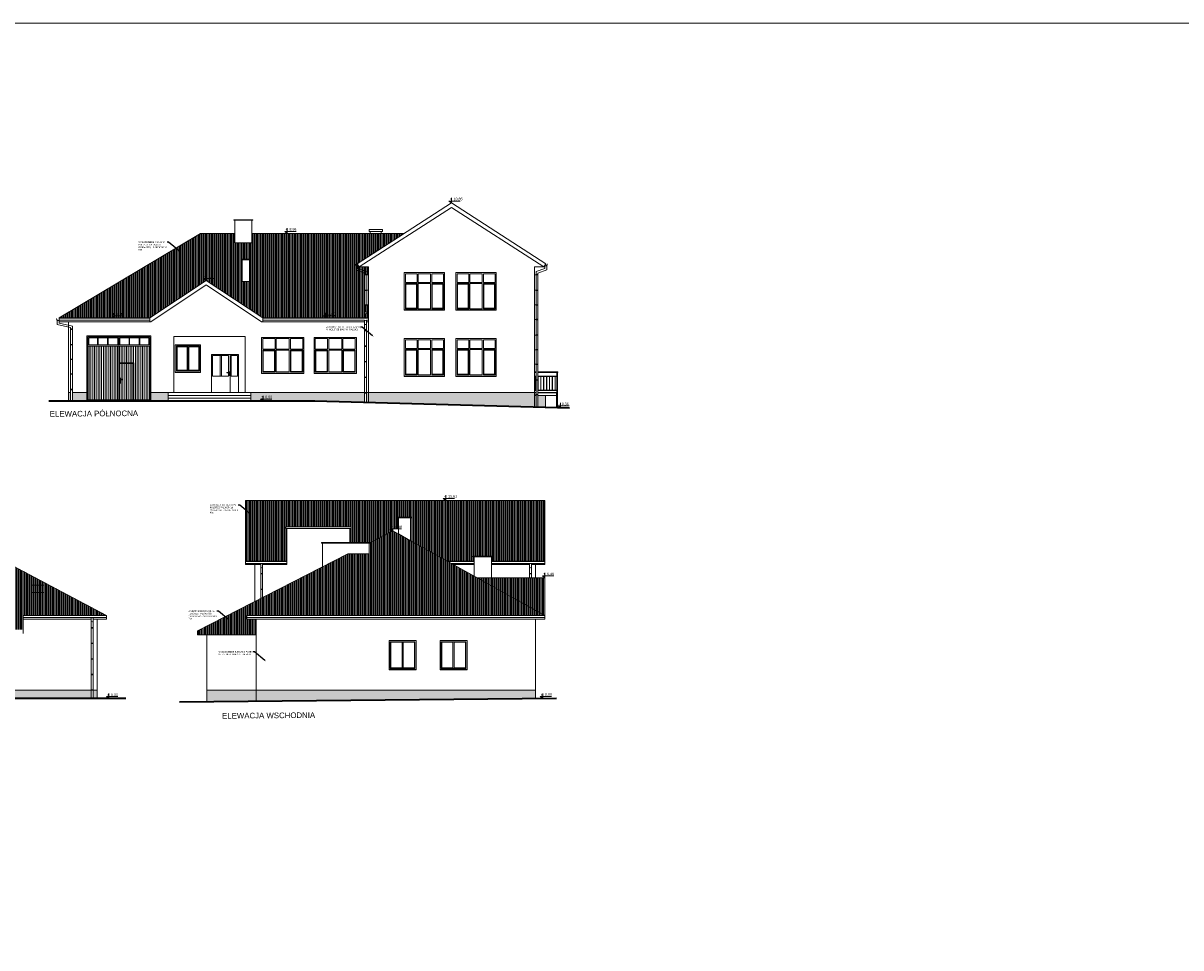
# Model space of a CAD drawing. Header units: millimetres. Extents: x 6506 to 43004, y 4581 to 25261.
# Tile 23 of 30: x 16755 to 22954, y 20308 to 25261. Entities that reach past the tile are written whole.
import ezdxf
from ezdxf import colors
from ezdxf.entities.mleader import LeaderData, LeaderLine
from ezdxf.enums import TextEntityAlignment as Align
from ezdxf.math import Vec2, Vec3

# ---------------------------------------------------------------- set-up
doc = ezdxf.new("R2010")
doc.units = ezdxf.units.MM
doc.layers.get('0').update_dxf_attribs({"color": 251, "lineweight": 5})
doc.layers.add('000_HATCH', color=251, linetype='Continuous', lineweight=5, transparency=0.5)
for name, color, linetype, lineweight in [('A_KONST_ISTNIEJĄCE', 251, 'Continuous', 5), ('A_OPISY', 251, 'Continuous', 5), ('A_RYNNY', 251, 'Continuous', 5), ('A_WIDOK', 251, 'Continuous', 5)]:
    doc.layers.add(name, color=color, linetype=linetype, lineweight=lineweight)
doc.styles.add('APLUS', font='arial.ttf', dxfattribs={"width": 0.6})
doc.styles.get("Standard").update_dxf_attribs({"font": 'arial.ttf'})
pattern_1 = [(90, (-3039.768, -2375.465), (-6.35, 0), [])]
pattern_2 = [(90, (-7039.768, -2375.465), (-6.35, 0), [])]

# ---------------------------------------------------------------- blocks, each defined once
blk = doc.blocks.new('*U26')
at = {"layer": 'A_WIDOK', "ltscale": 2}
for p, q in [((8.9, 0), (8.9, -73)), ((9.9, 0), (9.9, -73))]:
    blk.add_line(p, q, dxfattribs=at)
blk = doc.blocks.new('*U27')
at = {"layer": 'A_WIDOK', "color": 0, "linetype": 'ByBlock', "lineweight": -2, "transparency": 16777216}
for p in [(13160.8, 20401.2), (13176.1, 20401.2), (13191.4, 20401.2), (13206.6, 20401.2), (13221.9, 20401.2), (13237.2, 20401.2), (13252.5, 20401.2), (13267.8, 20401.2)]:
    blk.add_blockref('*U26', p, dxfattribs=at)
blk = doc.blocks.new('*U5')
blk.add_hatch(color=256).paths.add_polyline_path([(0, 0.153), (-0.198, 0.153), (0, 0)])
blk.add_line((0, 0.153), (0, 0.4))
blk.add_lwpolyline([(0, 0.153), (0, 0), (-0.198, 0.153), (0.685, 0.153)])
at = {"style": 'APLUS', "width": 0.8}
blk.add_attdef('%%P_0.00', text='', height=0.2, dxfattribs=at).set_placement((-0.146, 0.153), align=Align.BOTTOM_LEFT)

msp = doc.modelspace()

# ---------------------------------------------------------------- hatches: boundary and pattern name
at = {"layer": '000_HATCH', "ltscale": 2}
h = msp.add_hatch(dxfattribs=at)
h.set_pattern_fill('ANSI31', color=256, scale=2, angle=45)
h.set_pattern_definition(pattern_1)
h.paths.add_polyline_path([(18584.4, 23914.4), (18594.4, 23914.4), (18594.4, 23913.3), (18603.4, 23913.3), (18603.4, 23955), (18553.4, 23955), (18542.6, 23971.8), (18795.5, 24135), (17979.4, 24135), (17979.4, 24084.2), (17888.4, 24084.2), (17888.4, 24135), (17705.4, 24135), (16947.4, 23682), (16997.4, 23682), (17243.4, 23682), (17229.8, 23692.5), (17243.4, 23692.5), (17243.4, 23682), (17433.4, 23682), (17735.4, 23883), (17721.8, 23893.5), (17735.4, 23893.5), (17735.4, 23883), (18037.5, 23682), (18375.3, 23682), (18361.7, 23692.5), (18375.3, 23692.5), (18375.3, 23682), (18603.4, 23682), (18603.4, 23751.8), (18594.4, 23751.8), (18594.4, 23750.6), (18584.4, 23750.6), (18584.4, 23709.3, -1), (18594.4, 23709.3, -1), (18584.4, 23709.3)])
h.paths.add_polyline_path([(17966.4, 23878), (17928.4, 23878), (17928.4, 23993), (17923.4, 23993), (17923.4, 23996), (17971.4, 23996), (17971.4, 23993), (17966.4, 23993)], flags=16)
h.paths.add_polyline_path([(18534, 23970), (18534, 23970.2), (18534.1, 23970.5), (18534.3, 23970.6), (18534.5, 23970.8), (18535, 23970.9), (18535.1, 23970.7), (18535.1, 23970.6), (18535.3, 23970.4), (18535.3, 23970.2), (18535.1, 23970.1), (18535.5, 23967.1), (18536.2, 23965.1), (18537.4, 23963.4), (18539, 23962.1), (18540.8, 23961.3), (18542.7, 23961.1), (18544.6, 23961.3), (18546.4, 23962.1), (18548, 23963.4), (18548, 23963.4), (18545.6, 23961.4), (18541.7, 23960.9), (18538, 23962.5), (18535.6, 23966), (18535.3, 23968.2), (18534.1, 23969.7)], flags=16)
h.paths.add_polyline_path([(17721.3, 23890.8), (17776.9, 23890.8), (17776.9, 23915.5), (17721.3, 23915.5)], flags=24)
h.paths.add_polyline_path([(17229.3, 23689.7), (17284.9, 23689.7), (17284.9, 23714.5), (17229.3, 23714.5)], flags=24)
h.paths.add_polyline_path([(18361.2, 23689.7), (18416.8, 23689.7), (18416.8, 23714.5), (18361.2, 23714.5)], flags=24)
h = msp.add_hatch(dxfattribs=at)
h.set_pattern_fill('ANSI31', color=256, scale=3, angle=45)
h.set_pattern_definition([(90, (849.077, 591.325), (-9.525, 0), [])])
h.paths.add_polyline_path([(17101.4, 23531.2), (17267.4, 23531.2), (17267.4, 23243), (17101.4, 23243)])
h.paths.add_polyline_path([(17267.4, 23531.2), (17433.4, 23531.2), (17433.4, 23243), (17347.4, 23243), (17347.4, 23442), (17267.4, 23442)])
h.paths.add_polyline_path([(17267.4, 23438), (17343.4, 23438), (17343.4, 23243), (17267.4, 23243)], flags=17)
h.paths.add_polyline_path([(17289.1, 23354.3), (17275.8, 23354.3), (17275.8, 23359.6), (17272.3, 23359.6), (17272.3, 23333), (17275.8, 23333), (17275.8, 23351.3), (17289.1, 23351.3)], flags=16)
h = msp.add_hatch(dxfattribs=at)
h.set_pattern_fill('AR-SAND', color=256, scale=0.2)
h.set_pattern_definition([(37.5, (-3039.768, -2075.465), (-0.3200063, 9.7882647), [0, -7.7216, 0, -8.636, 0, -8.255]), (7.5, (-3039.768, -2075.465), (8.9904657, 14.336502), [0, -4.1656, 0, -6.9596, 0, -2.667]), (327.5, (-3046.016, -2075.465), (15.8198474, 0.0287437), [0, -2.54, 0, -9.144, 0, -11.938]), (317.5, (-3046.016, -2075.465), (15.271129, 4.4585865), [0, -1.27, 0, -5.9944, 0, -6.858])])
h.paths.add_polyline_path([(19551.9, 23266), (19511.4, 23266), (19511.4, 23203.5), (19551.9, 23202.4)])
h.paths.add_polyline_path([(19501.4, 23266), (19492.4, 23266), (19492.4, 23237), (19492.4, 23204), (19501.4, 23203.8)])
h.paths.add_polyline_path([(19492.4, 23266), (19492.4, 23282), (18603.4, 23282), (18603.4, 23229), (19492.4, 23204), (19492.4, 23237)])
h.paths.add_polyline_path([(18603.4, 23282), (18592.5, 23282), (18592.5, 23279.9), (18592.5, 23229.3), (18603.4, 23229)])
h.paths.add_polyline_path([(18582.5, 23282), (17973.4, 23282), (17973.4, 23237), (18316.8, 23237), (18582.5, 23229.5)])
h.paths.add_polyline_path([(17531.4, 23282), (17439.4, 23282), (17439.4, 23237), (17531.4, 23237)])
h.paths.add_polyline_path([(17095.4, 23282), (17018.4, 23282), (17018.4, 23237), (17095.4, 23237)])
h.paths.add_polyline_path([(17008.4, 23282), (16997.4, 23282), (16997.4, 23237), (17008.4, 23237)])
h.paths.add_polyline_path([(18025.8, 23244.7), (18080.9, 23244.7), (18080.9, 23269.5), (18025.8, 23269.5)], flags=24)
h = msp.add_hatch(dxfattribs=at)
h.set_pattern_fill('ANSI31', color=256, scale=2, angle=45)
h.set_pattern_definition(pattern_1)
h.paths.add_polyline_path([(19549, 22704.7), (17946, 22704.7), (17946, 22378.7), (18166, 22378.7), (18166, 22554.7), (18161.9, 22554.7), (18161.9, 22562.7), (18510.9, 22562.7), (18510.9, 22554.7), (18504, 22554.7), (18504, 22479.6), (18612.8, 22479.6), (18734.5, 22541.9), (18720.9, 22552.4), (18764.5, 22552.4), (18764.5, 22611.9), (18759.5, 22611.9), (18759.5, 22614.9), (18834.5, 22614.9), (18834.5, 22611.9), (18829.5, 22611.9), (18829.5, 22489), (19027.9, 22378.7), (19170, 22378.7), (19170, 22402.9), (19165, 22402.9), (19165, 22405.9), (19267, 22405.9), (19267, 22402.9), (19262, 22402.9), (19262, 22378.7), (19549, 22378.7)])
h.paths.add_polyline_path([(18720.3, 22549.6), (18776, 22549.6), (18776, 22574.4), (18720.3, 22574.4)], flags=24)
h = msp.add_hatch(dxfattribs=at)
h.set_pattern_fill('ANSI31', color=256, scale=2, angle=45)
h.set_pattern_definition(pattern_1)
h.paths.add_polyline_path([(16802.8, 22251.4), (16802.8, 22210.8), (16867.3, 22210.8), (16867.3, 22251.4)], flags=0)
h.paths.add_polyline_path([(15477, 22461.8), (15477, 22541.7), (15353.1, 22541.7)])
edge = h.paths.add_edge_path()
edge.add_line((15535, 22541.7), (15535, 22424.4))
edge.add_line((15535, 22424.4), (15605.8, 22378.7))
edge.add_line((15605.8, 22378.7), (15600.6, 22370.7))
edge.add_line((15600.6, 22370.7), (15600.6, 22370.1))
edge.add_line((15600.6, 22370.1), (15601.9, 22369))
edge.add_line((15601.9, 22369), (15603.7, 22368.2))
edge.add_line((15603.7, 22368.2), (15605.6, 22367.9))
edge.add_line((15605.6, 22367.9), (15607.6, 22368.2))
edge.add_line((15607.6, 22368.2), (15609.4, 22369))
edge.add_line((15609.4, 22369), (15610.9, 22370.3))
edge.add_line((15610.9, 22370.3), (15612.1, 22372))
edge.add_line((15612.1, 22372), (15612.8, 22373.9))
edge.add_line((15612.8, 22373.9), (15613.3, 22377.5))
edge.add_line((15613.3, 22377.5), (15613.2, 22377.4))
edge.add_line((15613.2, 22377.4), (15613.1, 22377.2))
edge.add_line((15613.1, 22377.2), (15613, 22377))
edge.add_line((15613, 22377), (15613, 22377))
edge.add_line((15613, 22377), (15613.6, 22379.2))
edge.add_line((15613.6, 22379.2), (15614.1, 22377.4))
edge.add_line((15614.1, 22377.4), (15614.2, 22377.3))
edge.add_line((15614.2, 22377.3), (15614.3, 22377.1))
edge.add_line((15614.3, 22377.1), (15614.3, 22376.8))
edge.add_line((15614.3, 22376.8), (15613.1, 22373.2))
edge.add_line((15613.1, 22373.2), (15610.6, 22369.8))
edge.add_line((15610.6, 22369.8), (15610.6, 22346.3))
edge.add_line((15610.6, 22346.3), (15564, 22329.4))
edge.add_line((15564, 22329.4), (15564, 22116.2))
edge.add_arc((15559, 22116.2), 5, -180, 0, ccw=False)
edge.add_line((15554, 22116.2), (15554, 22158.6))
edge.add_line((15554, 22158.6), (15545, 22158.6))
edge.add_line((15545, 22158.6), (15545, 22088.9))
edge.add_line((15545, 22088.9), (15142, 22088.9))
edge.add_line((15142, 22088.9), (15142, 22012.6))
edge.add_line((15142, 22012.6), (16755, 22012.6))
edge.add_line((16755, 22012.6), (16755, 22088.9))
edge.add_line((16755, 22088.9), (17201, 22088.9))
edge.add_line((17201, 22088.9), (16670, 22370.6))
edge.add_line((16670, 22370.6), (16670, 22298.6))
edge.add_line((16670, 22298.6), (16632, 22298.6))
edge.add_line((16632, 22298.6), (16632, 22390.8))
edge.add_line((16632, 22390.8), (16347.5, 22541.7))
edge.add_line((16347.5, 22541.7), (15535, 22541.7))
h = msp.add_hatch(dxfattribs=at)
h.set_pattern_fill('ANSI31', color=256, scale=2, angle=45)
h.set_pattern_definition(pattern_2)
h.paths.add_polyline_path([(18607, 22476.6), (18607, 22418.4), (18493.3, 22418.4), (17689, 22006.5), (17689, 21984), (18003, 21984), (18003, 22068.9), (17953, 22068.9), (17953, 22088.9), (19549, 22088.9), (18734.5, 22541.9)])
h = msp.add_hatch(dxfattribs=at)
h.set_pattern_fill('ANSI31', color=256, scale=2, angle=45)
h.set_pattern_definition(pattern_2)
h.paths.add_polyline_path([(19549, 22289.9), (19187.5, 22289.9), (19549, 22088.9)])
h = msp.add_hatch(dxfattribs=at)
h.set_pattern_fill('AR-SAND', color=256, scale=0.2)
h.set_pattern_definition([(37.5, (-3039.768, -1975.465), (-0.3200063, 9.7882647), [0, -7.7216, 0, -8.636, 0, -8.255]), (7.5, (-3039.768, -1975.465), (8.9904657, 14.336502), [0, -4.1656, 0, -6.9596, 0, -2.667]), (327.5, (-3046.016, -1975.465), (15.8198474, 0.0287437), [0, -2.54, 0, -9.144, 0, -11.938]), (317.5, (-3046.016, -1975.465), (15.271129, 4.4585865), [0, -1.27, 0, -5.9944, 0, -6.858])])
h.paths.add_polyline_path([(17119.3, 21688.9), (16705, 21688.9), (16705, 21643.9), (17119.3, 21643.9)])
h.paths.add_polyline_path([(17151, 21688.9), (17129.3, 21688.9), (17129.3, 21687.8), (17129.3, 21643.9), (17151, 21643.9)])
h = msp.add_hatch(dxfattribs=at)
h.set_pattern_fill('AR-SAND', color=256, scale=0.2)
h.set_pattern_definition([(37.5, (-3039.768, -1875.465), (-0.3200063, 9.7882647), [0, -7.7216, 0, -8.636, 0, -8.255]), (7.5, (-3039.768, -1875.465), (8.9904657, 14.336502), [0, -4.1656, 0, -6.9596, 0, -2.667]), (327.5, (-3046.016, -1875.465), (15.8198474, 0.0287437), [0, -2.54, 0, -9.144, 0, -11.938]), (317.5, (-3046.016, -1875.465), (15.271129, 4.4585865), [0, -1.27, 0, -5.9944, 0, -6.858])])
h.paths.add_polyline_path([(19499, 21688.9), (18003, 21688.9), (18003, 21627.6), (19499, 21642.8)])
h.paths.add_polyline_path([(18003, 21688.9), (17739, 21688.9), (17739, 21625), (18003, 21627.6)])

# ---------------------------------------------------------------- linework, layer by layer
at = {"layer": 'A_KONST_ISTNIEJĄCE', "ltscale": 2}
msp.add_lwpolyline([(6506.4, 11214.7), (43004.2, 11214.7), (43004.2, 25260.9), (6506.4, 25260.9)], close=True, dxfattribs=at)
at = {"layer": 'A_RYNNY'}
for p, q in [((18594.4, 23913.3), (18603.4, 23913.3)), ((19501.4, 23913.3), (19492.4, 23913.3)), ((18594.4, 23830), (18603.4, 23830)), ((19501.4, 23830), (19492.4, 23830)), ((18594.4, 23751.8), (18603.4, 23751.8)), ((19501.4, 23751.7), (19492.4, 23751.7)), ((18582.5, 23670), (18582.5, 23229.5)), ((18592.5, 23670), (18592.5, 23229.3)), ((19501.4, 23673.4), (19492.4, 23673.4)), ((19501.4, 23590.1), (19492.4, 23590.1)), ((19501.4, 23511.9), (19492.4, 23511.9)), ((19501.4, 23433.6), (19492.4, 23433.6)), ((19501.4, 23349.1), (19492.4, 23349.1)), ((19501.4, 23270.9), (19492.4, 23270.9)), ((18166, 22377.7), (17946, 22377.7)), ((19170, 22377.7), (19029.7, 22377.7)), ((19549, 22377.7), (19262, 22377.7)), ((18027.3, 22367.7), (17946, 22367.7)), ((18027.3, 22367.7), (18027.3, 22179.8)), ((18166, 22367.7), (18037.3, 22367.7)), ((18037.3, 22367.7), (18037.3, 22184.9)), ((19170, 22367.7), (19047.7, 22367.7)), ((19466.2, 22367.7), (19262, 22367.7)), ((19466.2, 22367.7), (19466.2, 22289.9)), ((19549, 22367.7), (19476.2, 22367.7)), ((19476.2, 22367.7), (19476.2, 22289.9)), ((16755, 22087.9), (17201, 22087.9)), ((16755, 22077.9), (17201, 22077.9)), ((17119.3, 22077.9), (17119.3, 21643.9)), ((17129.3, 22077.9), (17129.3, 21643.9)), ((19549, 22087.9), (17953, 22087.9)), ((19549, 22077.9), (17953, 22077.9))]:
    msp.add_line(p, q, dxfattribs=at)
for points in [[(18548, 23963.4), (18546.4, 23962.1), (18544.6, 23961.3), (18542.7, 23961), (18540.8, 23961.3), (18538.9, 23962.1), (18537.4, 23963.4), (18536.2, 23965.1), (18535.4, 23967), (18535.2, 23969.1), (18534.5, 23969.4), (18534.3, 23969.5), (18534.1, 23969.7), (18534, 23970), (18534, 23970.2), (18534.1, 23970.5), (18534.3, 23970.6), (18534.5, 23970.8), (18534.7, 23970.8), (18534.9, 23970.8), (18535.1, 23970.6), (18535.3, 23970.4), (18535.3, 23970.2), (18535.3, 23970.1), (18535.2, 23970.4), (18535.1, 23970.6), (18534.9, 23970.7), (18534.7, 23970.8), (18534.5, 23970.7), (18534.3, 23970.6), (18534.1, 23970.4), (18534.1, 23970.2), (18534.1, 23970), (18534.1, 23969.7), (18534.3, 23969.6), (18534.5, 23969.4), (18535.2, 23969.2), (18535.5, 23967.1), (18536.2, 23965.1), (18537.4, 23963.4), (18539, 23962.1), (18540.8, 23961.3), (18542.7, 23961.1), (18544.6, 23961.3), (18546.4, 23962.1), (18548, 23963.4)], [(18537.7, 23963.2), (18537.7, 23939.4), (18584.4, 23922.5), (18584.4, 23709.3)], [(18594.4, 23709.3), (18594.4, 23930.1), (18547.7, 23947), (18547.7, 23963.2)], [(19501.4, 23203.8), (19501.4, 23930), (19548.1, 23946.9), (19548.1, 23963.1)], [(19558.1, 23963.1), (19558.1, 23939.4), (19511.4, 23922.5), (19511.4, 23203.5)], [(19547.8, 23963.4), (19549.4, 23962.1), (19551.2, 23961.3), (19553.1, 23961), (19555, 23961.3), (19556.9, 23962.1), (19558.4, 23963.4), (19559.6, 23965), (19560.3, 23967), (19560.6, 23969.1), (19561.3, 23969.4), (19561.5, 23969.5), (19561.7, 23969.7), (19561.8, 23969.9), (19561.8, 23970.2), (19561.7, 23970.4), (19561.5, 23970.6), (19561.3, 23970.7), (19561.1, 23970.8), (19560.9, 23970.7), (19560.7, 23970.6), (19560.5, 23970.4), (19560.5, 23970.1), (19560.5, 23970.1), (19560.6, 23970.3), (19560.7, 23970.5), (19560.9, 23970.7), (19561.1, 23970.7), (19561.3, 23970.7), (19561.5, 23970.6), (19561.7, 23970.4), (19561.7, 23970.2), (19561.7, 23969.9), (19561.6, 23969.7), (19561.5, 23969.5), (19561.3, 23969.4), (19560.6, 23969.1), (19560.3, 23967), (19559.6, 23965.1), (19558.4, 23963.4), (19556.8, 23962.1), (19555, 23961.3), (19553.1, 23961), (19551.2, 23961.3), (19549.4, 23962.1), (19547.8, 23963.4)], [(17433.4, 23681), (16997.4, 23681), (16947.4, 23681)], [(18603.4, 23681), (18037.5, 23681)], [(16947.5, 23670), (16945.9, 23668.7), (16944.1, 23667.8), (16942.1, 23667.6), (16940.2, 23667.8), (16938.4, 23668.7), (16936.8, 23670), (16935.7, 23671.6), (16934.9, 23673.6), (16934.6, 23675.7), (16933.9, 23676), (16933.7, 23676.1), (16933.6, 23676.3), (16933.5, 23676.5), (16933.5, 23676.8), (16933.6, 23677), (16933.7, 23677.2), (16933.9, 23677.3), (16934.2, 23677.4), (16934.4, 23677.3), (16934.6, 23677.2), (16934.7, 23677), (16934.8, 23676.7), (16934.7, 23676.7), (16934.7, 23676.9), (16934.5, 23677.1), (16934.4, 23677.3), (16934.2, 23677.3), (16933.9, 23677.3), (16933.7, 23677.2), (16933.6, 23677), (16933.5, 23676.8), (16933.5, 23676.5), (16933.6, 23676.3), (16933.7, 23676.1), (16933.9, 23676), (16934.7, 23675.7), (16935, 23673.6), (16935.7, 23671.7), (16936.9, 23670), (16938.4, 23668.7), (16940.2, 23667.9), (16942.1, 23667.6), (16944.1, 23667.9), (16945.9, 23668.7), (16947.4, 23670)], [(16937.1, 23669.7), (16937.1, 23646), (17008.4, 23630.9), (17008.4, 23237)], [(17018.4, 23237), (17018.4, 23638.5), (16947.1, 23653.5), (16947.1, 23669.7)], [(17433.4, 23670), (16997.4, 23670), (16947.4, 23670)], [(18582.5, 23670), (18037.5, 23670)], [(18603.4, 23670), (18592.5, 23670)]]:
    msp.add_lwpolyline(points, dxfattribs=at)
for points in [[(18584.4, 23914.4), (18594.4, 23914.4), (18594.4, 23912.1), (18584.4, 23912.1)], [(19511.4, 23914.4), (19501.4, 23914.4), (19501.4, 23912.1), (19511.4, 23912.1)], [(18584.4, 23831.2), (18594.4, 23831.2), (18594.4, 23828.8), (18584.4, 23828.8)], [(19511.4, 23831.1), (19501.4, 23831.1), (19501.4, 23828.8), (19511.4, 23828.8)], [(18584.4, 23752.9), (18594.4, 23752.9), (18594.4, 23750.6), (18584.4, 23750.6)], [(19511.4, 23752.9), (19501.4, 23752.9), (19501.4, 23750.6), (19511.4, 23750.6)], [(17008.4, 23622.9), (17018.4, 23622.9), (17018.4, 23620.6), (17008.4, 23620.6)], [(19511.4, 23674.6), (19501.4, 23674.6), (19501.4, 23672.3), (19511.4, 23672.3)], [(18582.5, 23615.4), (18592.5, 23615.4), (18592.5, 23613.1), (18582.5, 23613.1)], [(19511.4, 23591.3), (19501.4, 23591.3), (19501.4, 23589), (19511.4, 23589)], [(17008.4, 23539.6), (17018.4, 23539.6), (17018.4, 23537.3), (17008.4, 23537.3)], [(18582.5, 23532.1), (18592.5, 23532.1), (18592.5, 23529.8), (18582.5, 23529.8)], [(19511.4, 23513), (19501.4, 23513), (19501.4, 23510.7), (19511.4, 23510.7)], [(17008.4, 23461.4), (17018.4, 23461.4), (17018.4, 23459.1), (17008.4, 23459.1)], [(18582.5, 23448.8), (18592.5, 23448.8), (18592.5, 23446.5), (18582.5, 23446.5)], [(19511.4, 23434.7), (19501.4, 23434.7), (19501.4, 23432.4), (19511.4, 23432.4)], [(17008.4, 23383), (17018.4, 23383), (17018.4, 23380.7), (17008.4, 23380.7)], [(18582.5, 23365.5), (18592.5, 23365.5), (18592.5, 23363.2), (18582.5, 23363.2)], [(19511.4, 23350.3), (19501.4, 23350.3), (19501.4, 23348), (19511.4, 23348)], [(17008.4, 23299.7), (17018.4, 23299.7), (17018.4, 23297.4), (17008.4, 23297.4)], [(18582.5, 23282.2), (18592.5, 23282.2), (18592.5, 23279.9), (18582.5, 23279.9)], [(19511.4, 23272), (19501.4, 23272), (19501.4, 23269.7), (19511.4, 23269.7)], [(18027.3, 22313.1), (18037.3, 22313.1), (18037.3, 22310.8), (18027.3, 22310.8)], [(19466.2, 22313.1), (19476.2, 22313.1), (19476.2, 22310.8), (19466.2, 22310.8)], [(18027.3, 22229.8), (18037.3, 22229.8), (18037.3, 22227.5), (18027.3, 22227.5)], [(17119.3, 22023.3), (17129.3, 22023.3), (17129.3, 22021), (17119.3, 22021)], [(17119.3, 21940), (17129.3, 21940), (17129.3, 21937.7), (17119.3, 21937.7)], [(17119.3, 21856.7), (17129.3, 21856.7), (17129.3, 21854.4), (17119.3, 21854.4)], [(17119.3, 21773.4), (17129.3, 21773.4), (17129.3, 21771.1), (17119.3, 21771.1)], [(17119.3, 21690.1), (17129.3, 21690.1), (17129.3, 21687.8), (17119.3, 21687.8)]]:
    msp.add_lwpolyline(points, close=True, dxfattribs=at)
msp.add_circle((18589.4, 23709.3), 5, dxfattribs=at)
for centre in [(18587.5, 23679.1), (18587.5, 23656.7), (18032.3, 22376.8), (18032.3, 22354.4), (19471.2, 22376.8), (19471.2, 22354.4), (17124.3, 22087), (17124.3, 22064.6)]:
    msp.add_arc(centre, 10.4, 241.14553, 298.85447, dxfattribs=at)
at = {"layer": 'A_WIDOK', "ltscale": 2}
for p, q in [((17705.4, 24135), (16947.4, 23682)), ((17705.4, 24135), (17888.4, 24135)), ((17979.4, 24135), (18795.5, 24135)), ((18603.4, 23662), (18603.4, 23955)), ((19492.4, 23662), (19492.4, 23955)), ((19492.4, 23955), (19542.4, 23955)), ((19553.3, 23971.8), (19542.4, 23955)), ((16947.4, 23682), (16947.4, 23662)), ((17433.4, 23682), (17433.4, 23662)), ((18037.5, 23682), (18037.5, 23662)), ((16997.4, 23237), (16997.4, 23662)), ((18603.4, 23229), (18603.4, 23662)), ((19492.4, 23237), (19492.4, 23662)), ((17267.4, 23581), (17267.4, 23237)), ((17561.4, 23282), (17561.4, 23582)), ((17561.4, 23582), (17943.4, 23582)), ((17943.4, 23282), (17943.4, 23582)), ((17810.4, 23481), (17810.4, 23370.5)), ((17816.4, 23481), (17816.4, 23370.5)), ((17863.4, 23487), (17863.4, 23282)), ((17869.4, 23370.5), (17902.4, 23370.5)), ((19492.4, 23393), (19501.4, 23393)), ((19492.4, 23390), (19501.4, 23390)), ((19492.4, 23370), (19501.4, 23370)), ((19511.4, 23393), (19617.4, 23393)), ((19511.4, 23390), (19617.4, 23390)), ((19511.4, 23370), (19612.9, 23370)), ((19612.9, 23390), (19615.9, 23390)), ((19612.9, 23283), (19612.9, 23390)), ((19615.9, 23265), (19615.9, 23390)), ((19617.4, 23393), (19617.4, 23390)), ((19492.4, 23368), (19501.4, 23368)), ((19511.4, 23368), (19612.9, 23368)), ((17008.4, 23282), (16997.4, 23282)), ((17095.4, 23282), (17018.4, 23282)), ((17531.4, 23282), (17439.4, 23282)), ((17973.4, 23282), (17531.4, 23282)), ((17531.4, 23282), (17531.4, 23237)), ((17973.4, 23267), (17531.4, 23267)), ((17973.4, 23252), (17531.4, 23252)), ((17973.4, 23282), (17973.4, 23237)), ((17973.4, 23282), (18582.5, 23282)), ((18592.5, 23282), (18603.4, 23282)), ((18603.4, 23282), (19492.4, 23282)), ((19492.4, 23295), (19501.4, 23295)), ((19492.4, 23293), (19501.4, 23293)), ((19492.4, 23283), (19501.4, 23283)), ((19492.4, 23281), (19501.4, 23281)), ((19492.4, 23266), (19501.4, 23266)), ((19511.4, 23295), (19612.9, 23295)), ((19511.4, 23293), (19612.9, 23293)), ((19511.4, 23283), (19613.4, 23283)), ((19511.4, 23281), (19613.4, 23281)), ((19511.4, 23266), (19611.4, 23266)), ((19551.9, 23266), (19551.9, 23201.7)), ((19611.4, 23200.3), (19611.4, 23281)), ((19612.9, 23265), (19612.9, 23281)), ((19612.9, 23265), (19615.9, 23265)), ((19612.9, 23265), (19612.9, 23200.3)), ((19613.4, 23281), (19613.4, 23283)), ((19615.9, 23265), (19615.9, 23200.2)), ((19492.4, 23237), (19492.4, 23204)), ((19549, 22704.7), (17946, 22704.7)), ((17946, 22378.7), (17946, 22704.7)), ((19549, 22378.7), (19549, 22704.7)), ((18166, 22361.9), (18166, 22554.7)), ((18504, 22554.7), (18166, 22554.7)), ((18504, 22479.6), (18504, 22554.7)), ((18607, 22476.6), (18734.5, 22541.9)), ((18734.5, 22541.9), (19549, 22088.9)), ((17689, 22006.5), (18493.3, 22418.4)), ((18166, 22378.7), (17946, 22378.7)), ((17946, 22378.7), (17946, 22361.9)), ((19170, 22378.7), (19027.9, 22378.7)), ((19170, 22299.7), (19170, 22402.9)), ((19262, 22402.9), (19170, 22402.9)), ((19262, 22289.9), (19262, 22402.9)), ((19549, 22378.7), (19262, 22378.7)), ((19549, 22378.7), (19549, 22361.9)), ((16670, 22370.6), (17201, 22088.9)), ((18027.3, 22361.9), (17946, 22361.9)), ((17996, 22163.7), (17996, 22361.9)), ((18166, 22361.9), (18037.3, 22361.9)), ((19170, 22361.9), (19058.1, 22361.9)), ((19466.2, 22361.9), (19262, 22361.9)), ((19549, 22361.9), (19476.2, 22361.9)), ((19499, 22289.9), (19499, 22361.9)), ((19549, 22289.9), (19187.5, 22289.9)), ((19549, 22088.9), (19549, 22289.9)), ((16755, 22088.9), (17201, 22088.9)), ((16755, 22088.9), (16755, 21992.6)), ((16755, 22068.9), (17119.3, 22068.9)), ((17129.3, 22068.9), (17201, 22068.9)), ((17151, 22068.9), (17151, 21643.9)), ((17201, 22088.9), (17201, 22068.9)), ((17953, 22068.9), (17953, 22088.9)), ((19549, 22088.9), (17953, 22088.9)), ((18003, 22068.9), (17953, 22068.9)), ((18003, 21627.6), (18003, 22068.9)), ((19499, 22068.9), (18003, 22068.9)), ((19499, 21642.8), (19499, 22068.9)), ((19499, 22068.9), (19549, 22068.9)), ((19549, 22068.9), (19549, 22088.9)), ((17689, 22006.5), (17689, 21984)), ((17689, 21984), (18003, 21984)), ((17739, 21625), (17739, 21984)), ((16705, 21688.9), (17151, 21688.9)), ((18003, 21688.9), (17739, 21688.9)), ((19499, 21688.9), (18003, 21688.9))]:
    msp.add_line(p, q, dxfattribs=at)
at = {"layer": 'A_WIDOK', "lineweight": 35, "ltscale": 2}
msp.add_line((19610.5, 21643.9), (17592.7, 21623.5), dxfattribs=at)
at = {"layer": 'A_WIDOK', "ltscale": 2}
for points in [[(18603.4, 23955), (18553.4, 23955), (18542.6, 23971.8), (19047.9, 24297.8), (19553.3, 23971.8)], [(18553.4, 23955), (19047.9, 24274), (19542.4, 23955)], [(17979.4, 24135), (18795.5, 24135), (18542.6, 23971.8), (18553.4, 23955), (18603.4, 23955), (18603.4, 23682), (18037.5, 23682), (17735.4, 23883), (17433.4, 23682), (16947.4, 23682), (17705.4, 24135)], [(17705.4, 24135), (17888.4, 24135)], [(18671.4, 24145), (18613.4, 24145), (18613.4, 24135)], [(18671.4, 24135), (18671.4, 24145)], [(18613.4, 24017.5), (18613.4, 24017.5), (18671.4, 24054.9)], [(18603.4, 23682), (18037.5, 23682), (17735.4, 23883), (17433.4, 23682), (16997.4, 23682), (16947.4, 23682)], [(18582.5, 23662), (18031.4, 23662), (17735.4, 23859), (17439.4, 23662), (16997.4, 23662), (16947.4, 23662)], [(18603.4, 23662), (18592.5, 23662)], [(17347.4, 23237), (17347.4, 23442), (17267.4, 23442)], [(17343.4, 23237), (17343.4, 23438), (17267.4, 23438)], [(17739, 21688.9), (19499, 21688.9)]]:
    msp.add_lwpolyline(points, dxfattribs=at)
for points in [[(17984.4, 24208), (17883.4, 24208), (17883.4, 24205), (17984.4, 24205)], [(17888.4, 24205), (17979.4, 24205), (17979.4, 24084.2), (17888.4, 24084.2)], [(18608.4, 24155), (18678.4, 24155), (18678.4, 24145), (18608.4, 24145)], [(17971.4, 23996), (17923.4, 23996), (17923.4, 23993), (17971.4, 23993)], [(17928.4, 23993), (17966.4, 23993), (17966.4, 23878), (17928.4, 23878)], [(19011.4, 23925), (18795.4, 23925), (18795.4, 23725), (19011.4, 23725)], [(18864.4, 23919), (18801.4, 23919), (18801.4, 23872.5), (18864.4, 23872.5)], [(18864.4, 23866.5), (18801.4, 23866.5), (18801.4, 23731), (18864.4, 23731)], [(18936.4, 23919), (18870.4, 23919), (18870.4, 23872.5), (18936.4, 23872.5)], [(18870.4, 23866.5), (18936.4, 23866.5), (18936.4, 23731), (18870.4, 23731)], [(19005.4, 23919), (18942.4, 23919), (18942.4, 23872.5), (19005.4, 23872.5)], [(18942.4, 23866.5), (19005.4, 23866.5), (19005.4, 23731), (18942.4, 23731)], [(19288.4, 23925), (19072.4, 23925), (19072.4, 23725), (19288.4, 23725)], [(19141.4, 23919), (19078.4, 23919), (19078.4, 23872.5), (19141.4, 23872.5)], [(19141.4, 23866.5), (19078.4, 23866.5), (19078.4, 23731), (19141.4, 23731)], [(19213.4, 23919), (19147.4, 23919), (19147.4, 23872.5), (19213.4, 23872.5)], [(19147.4, 23866.5), (19213.4, 23866.5), (19213.4, 23731), (19147.4, 23731)], [(19282.4, 23919), (19219.4, 23919), (19219.4, 23872.5), (19282.4, 23872.5)], [(19219.4, 23866.5), (19282.4, 23866.5), (19282.4, 23731), (19219.4, 23731)], [(18861.4, 23863.5), (18804.4, 23863.5), (18804.4, 23734), (18861.4, 23734)], [(18945.4, 23863.5), (19002.4, 23863.5), (19002.4, 23734), (18945.4, 23734)], [(19138.4, 23863.5), (19081.4, 23863.5), (19081.4, 23734), (19138.4, 23734)], [(19222.4, 23863.5), (19279.4, 23863.5), (19279.4, 23734), (19222.4, 23734)], [(18795.4, 23725), (19011.4, 23725), (19011.4, 23723), (18795.4, 23723)], [(19072.4, 23725), (19288.4, 23725), (19288.4, 23723), (19072.4, 23723)], [(17439.4, 23237), (17439.4, 23587), (17095.4, 23587), (17095.4, 23237)], [(17433.4, 23243), (17433.4, 23581), (17101.4, 23581), (17101.4, 23243)], [(17267.4, 23581), (17101.4, 23581), (17101.4, 23531.2), (17267.4, 23531.2)], [(17261.4, 23575), (17107.4, 23575), (17107.4, 23537.2), (17261.4, 23537.2)], [(17156.1, 23575), (17153.1, 23575), (17153.1, 23537.2), (17156.1, 23537.2)], [(17210.3, 23575), (17207.3, 23575), (17207.3, 23537.2), (17210.3, 23537.2)], [(17433.4, 23581), (17267.4, 23581), (17267.4, 23531.2), (17433.4, 23531.2)], [(17427.4, 23575), (17273.4, 23575), (17273.4, 23537.2), (17427.4, 23537.2)], [(17325, 23575), (17322, 23575), (17322, 23537.2), (17325, 23537.2)], [(17379.2, 23575), (17376.2, 23575), (17376.2, 23537.2), (17379.2, 23537.2)], [(18258.4, 23577), (18031.4, 23577), (18031.4, 23387), (18258.4, 23387)], [(18037.4, 23514.7), (18104.1, 23514.7), (18104.1, 23571), (18037.4, 23571)], [(18110.1, 23514.7), (18179.7, 23514.7), (18179.7, 23571), (18110.1, 23571)], [(18185.7, 23514.7), (18252.4, 23514.7), (18252.4, 23571), (18185.7, 23571)], [(18539.4, 23577), (18312.4, 23577), (18312.4, 23387), (18539.4, 23387)], [(18318.4, 23514.7), (18385.1, 23514.7), (18385.1, 23571), (18318.4, 23571)], [(18391.1, 23514.7), (18460.7, 23514.7), (18460.7, 23571), (18391.1, 23571)], [(18466.7, 23514.7), (18533.4, 23514.7), (18533.4, 23571), (18466.7, 23571)], [(19011.4, 23571), (18795.4, 23571), (18795.4, 23371), (19011.4, 23371)], [(18864.4, 23565), (18801.4, 23565), (18801.4, 23518.5), (18864.4, 23518.5)], [(18936.4, 23565), (18870.4, 23565), (18870.4, 23518.5), (18936.4, 23518.5)], [(19005.4, 23565), (18942.4, 23565), (18942.4, 23518.5), (19005.4, 23518.5)], [(19288.4, 23571), (19072.4, 23571), (19072.4, 23371), (19288.4, 23371)], [(19141.4, 23565), (19078.4, 23565), (19078.4, 23518.5), (19141.4, 23518.5)], [(19213.4, 23565), (19147.4, 23565), (19147.4, 23518.5), (19213.4, 23518.5)], [(19282.4, 23565), (19219.4, 23565), (19219.4, 23518.5), (19282.4, 23518.5)], [(17705.4, 23538), (17569.4, 23538), (17569.4, 23392), (17705.4, 23392)], [(17699.4, 23532), (17575.4, 23532), (17575.4, 23398), (17699.4, 23398)], [(17575.4, 23532), (17637.4, 23532), (17637.4, 23398), (17575.4, 23398)], [(17579.4, 23528), (17633.4, 23528), (17633.4, 23402), (17579.4, 23402)], [(17699.4, 23532), (17637.4, 23532), (17637.4, 23398), (17699.4, 23398)], [(17641.4, 23528), (17695.4, 23528), (17695.4, 23402), (17641.4, 23402)], [(18104.1, 23508.7), (18037.4, 23508.7), (18037.4, 23393), (18104.1, 23393)], [(18101.1, 23505.7), (18040.4, 23505.7), (18040.4, 23396), (18101.1, 23396)], [(18179.7, 23508.7), (18110.1, 23508.7), (18110.1, 23393), (18179.7, 23393)], [(18252.4, 23508.7), (18185.7, 23508.7), (18185.7, 23393), (18252.4, 23393)], [(18249.4, 23505.7), (18188.7, 23505.7), (18188.7, 23396), (18249.4, 23396)], [(18385.1, 23508.7), (18318.4, 23508.7), (18318.4, 23393), (18385.1, 23393)], [(18382.1, 23505.7), (18321.4, 23505.7), (18321.4, 23396), (18382.1, 23396)], [(18460.7, 23508.7), (18391.1, 23508.7), (18391.1, 23393), (18460.7, 23393)], [(18533.4, 23508.7), (18466.7, 23508.7), (18466.7, 23393), (18533.4, 23393)], [(18530.4, 23505.7), (18469.7, 23505.7), (18469.7, 23396), (18530.4, 23396)], [(18864.4, 23512.5), (18801.4, 23512.5), (18801.4, 23377), (18864.4, 23377)], [(18861.4, 23509.5), (18804.4, 23509.5), (18804.4, 23380), (18861.4, 23380)], [(18870.4, 23512.5), (18936.4, 23512.5), (18936.4, 23377), (18870.4, 23377)], [(18942.4, 23512.5), (19005.4, 23512.5), (19005.4, 23377), (18942.4, 23377)], [(18945.4, 23509.5), (19002.4, 23509.5), (19002.4, 23380), (18945.4, 23380)], [(19141.4, 23512.5), (19078.4, 23512.5), (19078.4, 23377), (19141.4, 23377)], [(19138.4, 23509.5), (19081.4, 23509.5), (19081.4, 23380), (19138.4, 23380)], [(19147.4, 23512.5), (19213.4, 23512.5), (19213.4, 23377), (19147.4, 23377)], [(19219.4, 23512.5), (19282.4, 23512.5), (19282.4, 23377), (19219.4, 23377)], [(19222.4, 23509.5), (19279.4, 23509.5), (19279.4, 23380), (19222.4, 23380)], [(17908.4, 23487), (17763.4, 23487), (17763.4, 23282), (17908.4, 23282)], [(17863.4, 23487), (17763.4, 23487), (17763.4, 23282), (17863.4, 23282)], [(17854.4, 23481), (17769.4, 23481), (17769.4, 23370.5), (17854.4, 23370.5)], [(17908.4, 23487), (17863.4, 23487), (17863.4, 23282), (17908.4, 23282)], [(17902.4, 23481), (17869.4, 23481), (17869.4, 23370.5), (17902.4, 23370.5)], [(17569.4, 23392), (17705.4, 23392), (17705.4, 23390), (17569.4, 23390)], [(17858.4, 23390.3), (17845.8, 23390.3), (17845.8, 23387.4), (17858.4, 23387.4)], [(17860.1, 23393.7), (17856.5, 23393.7), (17856.5, 23373.7), (17860.1, 23373.7)], [(18031.4, 23387), (18258.4, 23387), (18258.4, 23385), (18031.4, 23385)], [(18312.4, 23387), (18539.4, 23387), (18539.4, 23385), (18312.4, 23385)], [(18795.4, 23371), (19011.4, 23371), (19011.4, 23369), (18795.4, 23369)], [(19072.4, 23371), (19288.4, 23371), (19288.4, 23369), (19072.4, 23369)], [(17275.8, 23359.6), (17272.3, 23359.6), (17272.3, 23333), (17275.8, 23333)], [(17289.1, 23354.3), (17273.6, 23354.3), (17273.6, 23351.3), (17289.1, 23351.3)], [(18834.5, 22614.9), (18759.5, 22614.9), (18759.5, 22611.9), (18834.5, 22611.9)], [(18764.5, 22611.9), (18829.5, 22611.9), (18829.5, 22489), (18764.5, 22525.2)], [(18510.9, 22562.7), (18161.9, 22562.7), (18161.9, 22554.7), (18510.9, 22554.7)], [(18612, 22479.6), (18353, 22479.6), (18353, 22476.6), (18612, 22476.6)], [(18493.3, 22418.4), (18607, 22418.4), (18607, 22476.6), (18357.1, 22476.6), (18357.1, 22348.6)], [(19267, 22405.9), (19165, 22405.9), (19165, 22402.9), (19267, 22402.9)], [(16802.8, 22251.4), (16867.3, 22251.4), (16867.3, 22210.8), (16802.8, 22210.8)], [(18714, 21798.9), (18714, 21953.9), (18859, 21953.9), (18859, 21798.9)], [(18720, 21804.9), (18720, 21947.9), (18853, 21947.9), (18853, 21804.9)], [(18723, 21944.9), (18783.5, 21944.9), (18783.5, 21807.9), (18723, 21807.9)], [(18789.5, 21944.9), (18850, 21944.9), (18850, 21807.9), (18789.5, 21807.9)], [(18987, 21798.9), (18987, 21953.9), (19132, 21953.9), (19132, 21798.9)], [(18993, 21804.9), (18993, 21947.9), (19126, 21947.9), (19126, 21804.9)], [(18996, 21944.9), (19056.5, 21944.9), (19056.5, 21807.9), (18996, 21807.9)], [(19062.5, 21944.9), (19123, 21944.9), (19123, 21807.9), (19062.5, 21807.9)], [(18859, 21796.9), (18714, 21796.9), (18714, 21798.9), (18859, 21798.9)], [(19132, 21796.9), (18987, 21796.9), (18987, 21798.9), (19132, 21798.9)]]:
    msp.add_lwpolyline(points, close=True, dxfattribs=at)
at = {"layer": 'A_WIDOK', "lineweight": 35, "ltscale": 2}
for points in [[(19680.2, 23198.8), (18316.8, 23237), (16892.9, 23237)], [(17305.5, 21643.9), (16615.1, 21643.9), (16186.2, 21631.5), (15472.5, 21609.7), (14962, 21593.9), (14448.5, 21593.9)]]:
    msp.add_lwpolyline(points, dxfattribs=at)

# ---------------------------------------------------------------- block references
at = {"layer": 'A_OPISY', "transparency": 33554687, "xscale": 68.67492864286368, "yscale": 68.67492864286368, "zscale": 68.67492864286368}
for p, rotation, values in [((19047.9, 24297.8), 1.435389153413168e-05, {'%%P_0.00': '+  10,65'}), ((18168.9, 24135), 1.435389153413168e-05, {'%%P_0.00': '+  8,98'}), ((17735.4, 23883), 1.435389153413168e-05, {'%%P_0.00': '+  6,46'}), ((17243.4, 23682), 1.435389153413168e-05, {'%%P_0.00': '+  4,40'}), ((18375.3, 23682), 1.435389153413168e-05, {'%%P_0.00': '+  4,40'}), ((18040, 23237), 1.435389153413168e-05, {'%%P_0.00': '%%p  0,00'}), ((19632.1, 23200.1), 1.435389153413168e-05, {'%%P_0.00': '-  0,36'}), ((19018.1, 22704.7), 1.435389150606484e-05, {'%%P_0.00': '+  10,61'}), ((18734.5, 22541.9), 1.435389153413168e-05, {'%%P_0.00': '+  8,98'}), ((19549, 22289.9), 1.435389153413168e-05, {'%%P_0.00': '+  6,46'}), ((17214.4, 21643.9), 1.435389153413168e-05, {'%%P_0.00': '%%p  0,00'}), ((19537.4, 21643.9), 1.435389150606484e-05, {'%%P_0.00': '%%p  0,00'})]:
    msp.add_blockref('*U5', p, dxfattribs=dict(at, rotation=rotation)).add_auto_attribs(values)
at = {"layer": 'A_WIDOK', "xscale": -1}
msp.add_blockref('*U27', (32773.7, 2966.8), dxfattribs=at)

# ---------------------------------------------------------------- texts
at = {"layer": 'A_WIDOK', "ltscale": 2, "char_height": 30, "attachment_point": 5, "rotation": 0.4248}
for s, insert in [('ELEWACJA PÓŁNOCNA', (17133.8, 23169.6)), ('ELEWACJA WSCHODNIA', (18069.3, 21552.7))]:
    msp.add_mtext_dynamic_manual_height_columns(s, width=1028.128, gutter_width=12.5, heights=[0], dxfattribs=dict(at, insert=insert))

# ---------------------------------------------------------------- leaders
at = {"layer": 'A_OPISY', "transparency": 33554687}
ml = msp.add_multileader_mtext('Standard', dxfattribs=at)
ml.set_content('WYKOŃCZENIE DACHU W KOLORZE RAL3005 (lub równoważne) - Ciemna Wiśnia Mat', color=256)
ml.set_leader_properties()
ml.build(insert=Vec2(0, 0))
ml.multileader.update_dxf_attribs({"arrow_head_size": 8})
ctx = ml.context
ctx.base_point, ctx.char_height, ctx.arrow_head_size, ctx.plane_origin = Vec3(17371.1, 24087.8), 8, 8, Vec3(17424.3, 24051.6)
notes = []
notes.append((ctx, [(0, (1, 1, 0), (17533.4, 24087.8), (-1, 0), 8, [(0, [(17595.7, 24036.3)], 0, [])])]))
ctx.mtext.insert, ctx.mtext.width, ctx.mtext.defined_height, ctx.mtext.flow_direction = Vec3(17373.1, 24091.9), 160.538, 56.5, 5
ml = msp.add_multileader_mtext('Standard', dxfattribs=at)
ml.set_content('WYKOŃCZENIE ELEWACJI FARBĄ W  KOLORZE BIAŁYM - RAL9003', color=256)
ml.set_leader_properties()
ml.build(insert=Vec2(0, 0))
ml.multileader.update_dxf_attribs({"arrow_head_size": 8})
ctx = ml.context
ctx.base_point, ctx.char_height, ctx.arrow_head_size, ctx.plane_origin = Vec3(18375.2, 23633.2), 8, 8, Vec3(18460.6, 23597)
notes.append((ctx, [(0, (1, 1, 0), (18569.7, 23633.2), (-1, 0), 8, [(0, [(18632, 23581.7)], 0, [])])]))
ctx.mtext.insert, ctx.mtext.width, ctx.mtext.defined_height, ctx.mtext.flow_direction = Vec3(18377.2, 23637.2), 189.585, 56.5, 5
ml = msp.add_multileader_mtext('Standard', dxfattribs=at)
ml.set_content('WYKOŃCZENIE DACHU W KOLORZE RAL3005 (lub równoważne) - Ciemna Wiśnia Mat', color=256)
ml.set_leader_properties()
ml.build(insert=Vec2(0, 0))
ml.multileader.update_dxf_attribs({"arrow_head_size": 8})
ctx = ml.context
ctx.base_point, ctx.char_height, ctx.arrow_head_size, ctx.plane_origin = Vec3(17752.5, 22680.1), 8, 8, Vec3(17805.7, 22643.9)
notes.append((ctx, [(0, (1, 1, 0), (17914.8, 22680.1), (-1, 0), 8, [(0, [(17977.1, 22628.6)], 0, [])])]))
ctx.mtext.insert, ctx.mtext.width, ctx.mtext.defined_height, ctx.mtext.flow_direction = Vec3(17754.5, 22684.2), 160.538, 56.5, 5
ml = msp.add_multileader_mtext('Standard', dxfattribs=at)
ml.set_content('WYKOŃCZENIE DACHU W KOLORZE RAL3005 (lub równoważne) - Ciemna Wiśnia Mat', color=256)
ml.set_leader_properties()
ml.build(insert=Vec2(0, 0))
ml.multileader.update_dxf_attribs({"arrow_head_size": 8})
ctx = ml.context
ctx.base_point, ctx.char_height, ctx.arrow_head_size, ctx.plane_origin = Vec3(17638, 22111.8), 8, 8, Vec3(17691.2, 22075.6)
notes.append((ctx, [(0, (1, 1, 0), (17800.3, 22111.8), (-1, 0), 8, [(0, [(17862.6, 22060.3)], 0, [])])]))
ctx.mtext.insert, ctx.mtext.width, ctx.mtext.defined_height, ctx.mtext.flow_direction = Vec3(17640, 22115.9), 160.538, 56.5, 5
ml = msp.add_multileader_mtext('Standard', dxfattribs=at)
ml.set_content('WYKOŃCZENIE ELEWACJI FARBĄ W  KOLORZE BIAŁYM - RAL9003', color=256)
ml.set_leader_properties()
ml.build(insert=Vec2(0, 0))
ml.multileader.update_dxf_attribs({"arrow_head_size": 8})
ctx = ml.context
ctx.base_point, ctx.char_height, ctx.arrow_head_size, ctx.plane_origin = Vec3(17799.2, 21893.6), 8, 8, Vec3(17884.6, 21857.4)
notes.append((ctx, [(0, (1, 1, 0), (17993.7, 21893.6), (-1, 0), 8, [(0, [(18056, 21842.1)], 0, [])])]))
ctx.mtext.insert, ctx.mtext.width, ctx.mtext.defined_height, ctx.mtext.flow_direction = Vec3(17801.2, 21897.7), 189.585, 56.5, 5
for ctx, leaders in notes:
    for number, flags, end, landing, length, lines in leaders:
        leader = LeaderData()
        leader.index, (leader.has_last_leader_line, leader.has_dogleg_vector, leader.attachment_direction) = number, flags
        leader.last_leader_point, leader.dogleg_vector, leader.dogleg_length = Vec3(end), Vec3(landing), length
        for number, points, colour, breaks in lines:
            line = LeaderLine()
            line.index, line.vertices, line.color, line.breaks = number, Vec3.list(points), colors.encode_raw_color(colour), breaks
            leader.lines.append(line)
        ctx.leaders.append(leader)

doc.saveas('drawing.dxf')
